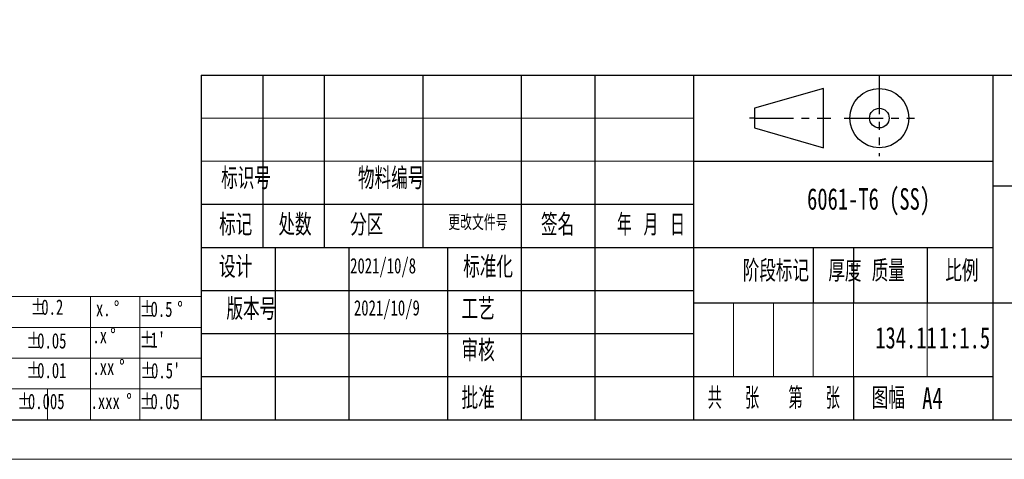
# Model space of a CAD drawing. Header units: millimetres. Extents: x 0 to 381, y 0 to 210.
# Tile 2 of 11: x 83 to 243, y 0 to 71. Entities that reach past the tile are written whole.
import ezdxf

# ---------------------------------------------------------------- set-up
doc = ezdxf.new("R2010")
doc.units = ezdxf.units.MM
doc.linetypes.add('PHANTOM', pattern=[12.7, 6.35, -1.27, 1.27, -1.27, 1.27, -1.27])
doc.layers.add('文字层', color=190, linetype='Continuous')
doc.layers.add('标注层', color=3, linetype='Continuous')
doc.styles.add('SLDTEXTSTYLE0', font='TXT', dxfattribs={"width": 0.7, "bigfont": 'bigfont'})
doc.styles.add('SLDTEXTSTYLE1', font='TXT', dxfattribs={"width": 0.7})
doc.styles.add('SLDTEXTSTYLE2', font='TXT', dxfattribs={"width": 0.6, "bigfont": 'bigfont'})
doc.styles.add('SLDTEXTSTYLE3', font='TXT', dxfattribs={"width": 0.62, "bigfont": 'bigfont'})

# ---------------------------------------------------------------- blocks, each defined once
blk = doc.blocks.new('SW_NOTE_0')
at = {"layer": '文字层', "color": 0, "char_height": 3.5, "attachment_point": 2, "style": 'SLDTEXTSTYLE0'}
for s, insert in [('\\M+18FE3\\M+18A43节卡\\M+18AF7\\M+18AED\\M+1906C', (16.08, 4.51)), ('\\M+189C8\\M+18B5A\\M+1974C\\M+18CC0\\M+18CF6\\M+18E69', (15.31, -0.49))]:
    blk.add_mtext(s, dxfattribs=dict(at, insert=insert))
blk = doc.blocks.new('SW_NOTE_1')
at = {"color": 0, "linetype": 'Continuous', "lineweight": 18, "char_height": 2.5, "attachment_point": 1, "style": 'SLDTEXTSTYLE1'}
for s, insert in [('%%p', (0, 3.22)), ('0.2', (1.75, 3.22))]:
    blk.add_mtext(s, dxfattribs=dict(at, insert=insert))
blk = doc.blocks.new('SW_NOTE_2')
at = {"color": 0, "linetype": 'Continuous', "lineweight": 18, "char_height": 2.5, "attachment_point": 1, "style": 'SLDTEXTSTYLE1'}
for s, insert in [('%%p', (0, 3.22)), ('0.05', (1.75, 3.22))]:
    blk.add_mtext(s, dxfattribs=dict(at, insert=insert))
blk = doc.blocks.new('SW_NOTE_3')
at = {"color": 0, "linetype": 'Continuous', "lineweight": 18, "char_height": 2.5, "attachment_point": 1, "style": 'SLDTEXTSTYLE1'}
for s, insert in [('%%p', (0, 3.22)), ('0.01', (1.75, 3.22))]:
    blk.add_mtext(s, dxfattribs=dict(at, insert=insert))
blk = doc.blocks.new('SW_NOTE_4')
at = {"color": 0, "linetype": 'Continuous', "lineweight": 18, "char_height": 2.5, "attachment_point": 1, "style": 'SLDTEXTSTYLE1'}
for s, insert in [('%%p', (0, 3.22)), ('0.005', (1.75, 3.22))]:
    blk.add_mtext(s, dxfattribs=dict(at, insert=insert))
blk = doc.blocks.new('SW_NOTE_5')
at = {"color": 0, "linetype": 'Continuous', "lineweight": 18, "char_height": 2.5, "attachment_point": 1, "style": 'SLDTEXTSTYLE1'}
for s, insert in [('%%p', (0, 3.22)), ('0.5', (1.75, 3.22)), ('%%d', (6.11, 3.22))]:
    blk.add_mtext(s, dxfattribs=dict(at, insert=insert))
blk = doc.blocks.new('SW_NOTE_6')
at = {"color": 0, "linetype": 'Continuous', "lineweight": 18, "char_height": 2.5, "attachment_point": 1, "style": 'SLDTEXTSTYLE1'}
for s, insert in [('%%d', (2.91, 3.22)), ('.x', (0, 3.22))]:
    blk.add_mtext(s, dxfattribs=dict(at, insert=insert))
blk = doc.blocks.new('SW_NOTE_7')
at = {"color": 0, "linetype": 'Continuous', "lineweight": 18, "char_height": 2.5, "attachment_point": 1, "style": 'SLDTEXTSTYLE1'}
for s, insert in [('%%d', (4.36, 3.22)), ('.xx', (0, 3.22))]:
    blk.add_mtext(s, dxfattribs=dict(at, insert=insert))
blk = doc.blocks.new('SW_NOTE_8')
at = {"color": 0, "linetype": 'Continuous', "lineweight": 18, "char_height": 2.5, "attachment_point": 1, "style": 'SLDTEXTSTYLE1'}
for s, insert in [('%%d', (5.82, 3.22)), ('.xxx', (0, 3.22))]:
    blk.add_mtext(s, dxfattribs=dict(at, insert=insert))
blk = doc.blocks.new('SW_NOTE_9')
at = {"color": 0, "linetype": 'Continuous', "lineweight": 18, "char_height": 2.5, "attachment_point": 1, "style": 'SLDTEXTSTYLE1'}
for s, insert in [('%%d', (2.91, 3.22)), ('x.', (0, 3.22))]:
    blk.add_mtext(s, dxfattribs=dict(at, insert=insert))
blk = doc.blocks.new('SW_NOTE_10')
at = {"color": 0, "linetype": 'Continuous', "lineweight": 18, "char_height": 2.5, "attachment_point": 1, "style": 'SLDTEXTSTYLE1'}
for s, insert in [('%%p', (0, 3.22)), ("1'", (1.75, 3.22))]:
    blk.add_mtext(s, dxfattribs=dict(at, insert=insert))
blk = doc.blocks.new('SW_NOTE_11')
at = {"color": 0, "linetype": 'Continuous', "lineweight": 18, "char_height": 2.5, "attachment_point": 1, "style": 'SLDTEXTSTYLE1'}
for s, insert in [('%%p', (0, 3.22)), ("0.5'", (1.75, 3.22))]:
    blk.add_mtext(s, dxfattribs=dict(at, insert=insert))
blk = doc.blocks.new('SW_NOTE_12')
at = {"color": 0, "linetype": 'Continuous', "lineweight": 18, "char_height": 2.5, "attachment_point": 1, "style": 'SLDTEXTSTYLE1'}
for s, insert in [('%%p', (0, 3.22)), ('0.05', (1.75, 3.22))]:
    blk.add_mtext(s, dxfattribs=dict(at, insert=insert))

msp = doc.modelspace()

# ---------------------------------------------------------------- linework, layer by layer
at = {"color": 1, "linetype": 'Continuous', "lineweight": 25}
for p, q in [((112.726191, 62.430028), (292.726191, 62.430028)), ((112.726191, 62.430028), (112.726191, 6.430028)), ((122.726191, 62.430028), (122.726191, 34.430028)), ((132.726191, 62.430028), (132.726191, 34.430028)), ((148.726191, 62.430028), (148.726191, 34.430028)), ((164.726191, 62.430028), (164.726191, 6.430028)), ((176.726191, 62.430028), (176.726191, 6.430028)), ((192.726191, 62.430028), (192.726191, 6.430028)), ((241.387708, 62.430028), (241.4181, 6.44036)), ((241.397479, 44.430028), (292.726191, 44.430028)), ((112.726191, 41.430028), (192.726191, 41.430028)), ((112.726191, 34.430028), (192.726191, 34.430028)), ((124.726191, 34.430028), (124.726191, 6.430028)), ((136.726191, 34.430028), (136.726191, 6.430028)), ((152.726191, 34.430028), (152.726191, 6.430028)), ((192.726191, 34.430028), (241.402907, 34.430028)), ((218.726191, 34.430028), (218.726191, 25.430028)), ((230.726191, 34.430028), (230.726191, 25.430028)), ((112.726191, 27.430028), (192.726191, 27.430028)), ((192.726191, 25.430028), (292.726191, 25.430028)), ((112.726191, 20.430028), (192.726191, 20.430028)), ((112.726191, 13.430028), (192.726191, 13.451676)), ((192.726191, 13.451676), (241.414287, 13.464851)), ((218.726191, 13.458712), (218.726191, 6.430028))]:
    msp.add_line(p, q, dxfattribs=at)
at = {"color": 1, "linetype": 'Continuous', "lineweight": 18}
for p, q in [((112.726191, 55.430028), (192.726191, 55.430028)), ((112.726191, 48.430028), (192.726191, 48.430028)), ((199.226191, 25.430028), (199.226191, 13.453435)), ((205.726191, 25.430028), (205.726191, 13.455194)), ((212.215052, 25.430028), (212.215052, 13.45695)), ((218.726191, 25.430028), (218.726191, 13.458712)), ((230.726191, 25.430028), (230.726191, 13.461959)), ((-0.006573, -0.00062), (296.993427, -0.00062))]:
    msp.add_line(p, q, dxfattribs=at)
at = {"color": 190, "linetype": 'Continuous', "lineweight": 18}
for p, q in [((112.726191, 26.430028), (74.726191, 26.430028)), ((94.726191, 21.430028), (94.726191, 26.430028)), ((102.726191, 21.430028), (102.726191, 26.430028)), ((112.726191, 26.430028), (112.726191, 6.430028)), ((74.726191, 21.430028), (112.726191, 21.430028)), ((94.726191, 21.430028), (94.726191, 6.430028)), ((102.726191, 21.430028), (102.726191, 6.430028)), ((74.726191, 16.430028), (112.726191, 16.430028)), ((112.726191, 11.430028), (74.726191, 11.430028)), ((87.726191, 6.430028), (87.726191, 11.430028)), ((74.726191, 6.430028), (112.726191, 6.430028))]:
    msp.add_line(p, q, dxfattribs=at)
at = {"color": 190, "linetype": 'Continuous', "lineweight": 25}
msp.add_line((25.726191, 6.430028), (292.726191, 6.430028), dxfattribs=at)
at = {"color": 7, "linetype": 'Continuous', "lineweight": 18}
msp.add_line((241.4181, 6.44036), (241.418106, 6.430028), dxfattribs=at)
at = {"layer": '文字层', "linetype": 'PHANTOM'}
for p, q in [((222.951279, 62.443706), (222.951279, 49.240627)), ((202.665582, 55.430028), (213.865582, 55.430028)), ((217.23786, 55.430028), (229.434426, 55.430028))]:
    msp.add_line(p, q, dxfattribs=at)
at = {"layer": '文字层'}
for p, q in [((213.865582, 60.230028), (202.665582, 57.030028)), ((213.865582, 50.630028), (213.865582, 60.230028)), ((202.665582, 57.030028), (202.665582, 53.830028)), ((202.665582, 55.430028), (201.844137, 55.430028)), ((213.865582, 55.430028), (215.047215, 55.430028)), ((202.665582, 53.830028), (213.865582, 50.630028))]:
    msp.add_line(p, q, dxfattribs=at)
for radius in [4.8, 1.6]:
    msp.add_circle((222.951279, 55.430028), radius, dxfattribs=at)
at = {"layer": '标注层', "color": 1}
for p, q in [((192.726191, 48.430028), (241.395307, 48.430028)), ((212.215052, 34.430028), (212.215052, 25.430028))]:
    msp.add_line(p, q, dxfattribs=at)

# ---------------------------------------------------------------- block references
at = {"color": 190, "linetype": 'Continuous', "lineweight": 18}
for name, p in [('SW_NOTE_1', (84.966677, 22.755012)), ('SW_NOTE_9', (95.60277, 22.528092)), ('SW_NOTE_5', (102.726191, 22.430028)), ('SW_NOTE_6', (95.025541, 18.12596)), ('SW_NOTE_10', (102.726191, 17.430028)), ('SW_NOTE_2', (84.296509, 17.289849)), ('SW_NOTE_7', (95.025541, 13.00209)), ('SW_NOTE_3', (84.296509, 12.467737)), ('SW_NOTE_11', (102.81051, 12.430028)), ('SW_NOTE_4', (82.79996, 7.434024)), ('SW_NOTE_8', (94.726191, 7.461446)), ('SW_NOTE_12', (102.712446, 7.430028))]:
    msp.add_blockref(name, p, dxfattribs=at)
at = {"layer": '文字层', "color": 4}
msp.add_blockref('SW_NOTE_0', (264.059239, 54.248298), dxfattribs=at)

# ---------------------------------------------------------------- texts
at = {"color": 2, "linetype": 'Continuous', "lineweight": 18}
for s, insert, char_height, attachment_point, style in [('\\M+18ED8(\\M+192CA)\\M+19770\\M+18C8F\\M+1936F记', (3.276908, 71.018361), 3.5, 1, 'SLDTEXTSTYLE0'), ('\\M+19696\\M+1925B\\M+19640兰', (265.074673, 35.89309), 3.5, 2, 'SLDTEXTSTYLE0'), ('2021/10/8', (136.923047, 32.699108), 2.5, 1, 'SLDTEXTSTYLE1'), ('134.11', (227.291062, 21.507036), 3.5, 2, 'SLDTEXTSTYLE1'), ('1:1.5', (236.800408, 21.507036), 3.5, 2, 'SLDTEXTSTYLE1')]:
    msp.add_mtext(s, dxfattribs=dict(at, insert=insert, char_height=char_height, attachment_point=attachment_point, style=style))
at = {"color": 4, "linetype": 'Continuous', "lineweight": 18, "attachment_point": 2}
for s, insert, char_height, style in [('标记', (118.316967, 39.847244), 3.5, 'SLDTEXTSTYLE0'), ('处\\M+19094', (127.956789, 39.847244), 3.5, 'SLDTEXTSTYLE0'), ('\\M+195AA\\M+18BE6', (139.616205, 39.847244), 3.5, 'SLDTEXTSTYLE0'), ('签\\M+196BC', (170.647809, 39.847244), 3.5, 'SLDTEXTSTYLE0'), ('\\M+1944E \\M+18C8E \\M+193FA', (185.8233, 39.847244), 3.5, 'SLDTEXTSTYLE3'), ('\\M+18D58\\M+189FC\\M+195B6\\M+18C8F\\M+18D86', (157.687044, 39.72224), 2.5, 'SLDTEXTSTYLE0'), ('设计', (118.316967, 32.988176), 3.5, 'SLDTEXTSTYLE0'), ('标\\M+18F79\\M+189BB', (159.360807, 32.988176), 3.5, 'SLDTEXTSTYLE0'), ('阶\\M+19269标记', (206.129456, 32.366394), 3.5, 'SLDTEXTSTYLE0'), ('质\\M+197CA', (224.406025, 32.366394), 3.5, 'SLDTEXTSTYLE0'), ('\\M+194E4\\M+197E1', (236.372947, 32.366394), 3.5, 'SLDTEXTSTYLE0'), ('\\M+194C5\\M+1967B\\M+18D86', (120.859745, 26.149381), 3.5, 'SLDTEXTSTYLE0'), ('\\M+18D48艺', (157.731009, 26.149381), 3.5, 'SLDTEXTSTYLE0'), ('审\\M+18A6A', (157.731009, 19.415631), 3.5, 'SLDTEXTSTYLE0'), ('\\M+194E1\\M+18F79', (157.733439, 11.691835), 3.5, 'SLDTEXTSTYLE0'), ('\\M+18BA4  张', (199.237082, 11.691835), 3.5, 'SLDTEXTSTYLE2'), ('\\M+191E6  张', (212.36183, 11.691835), 3.5, 'SLDTEXTSTYLE2'), ('图\\M+1959D', (224.406025, 11.691835), 3.5, 'SLDTEXTSTYLE0')]:
    msp.add_mtext(s, dxfattribs=dict(at, insert=insert, char_height=char_height, style=style))
at = {"layer": '标注层', "color": 4, "char_height": 3.5, "attachment_point": 2, "style": 'SLDTEXTSTYLE0'}
for s, insert in [('标识\\M+18D86', (120.000793, 47.387004)), ('\\M+195A8\\M+197BF编\\M+18D86', (143.586782, 47.387004)), ('\\M+18CFA\\M+19378', (217.356221, 32.366394))]:
    msp.add_mtext(s, dxfattribs=dict(at, insert=insert))
at = {"layer": '标注层', "color": 2, "style": 'SLDTEXTSTYLE1'}
for s, insert, char_height, attachment_point in [('6061-T6 (SS)', (221.208652, 44.052568), 3.5, 2), ('2021/10/9', (137.543166, 25.860313), 2.5, 1)]:
    msp.add_mtext(s, dxfattribs=dict(at, insert=insert, char_height=char_height, attachment_point=attachment_point))
at = {"layer": '标注层', "insert": (229.922036, 11.691835), "char_height": 3.5, "attachment_point": 1, "style": 'SLDTEXTSTYLE1'}
msp.add_mtext('A4', dxfattribs=at)

doc.saveas('drawing.dxf')
